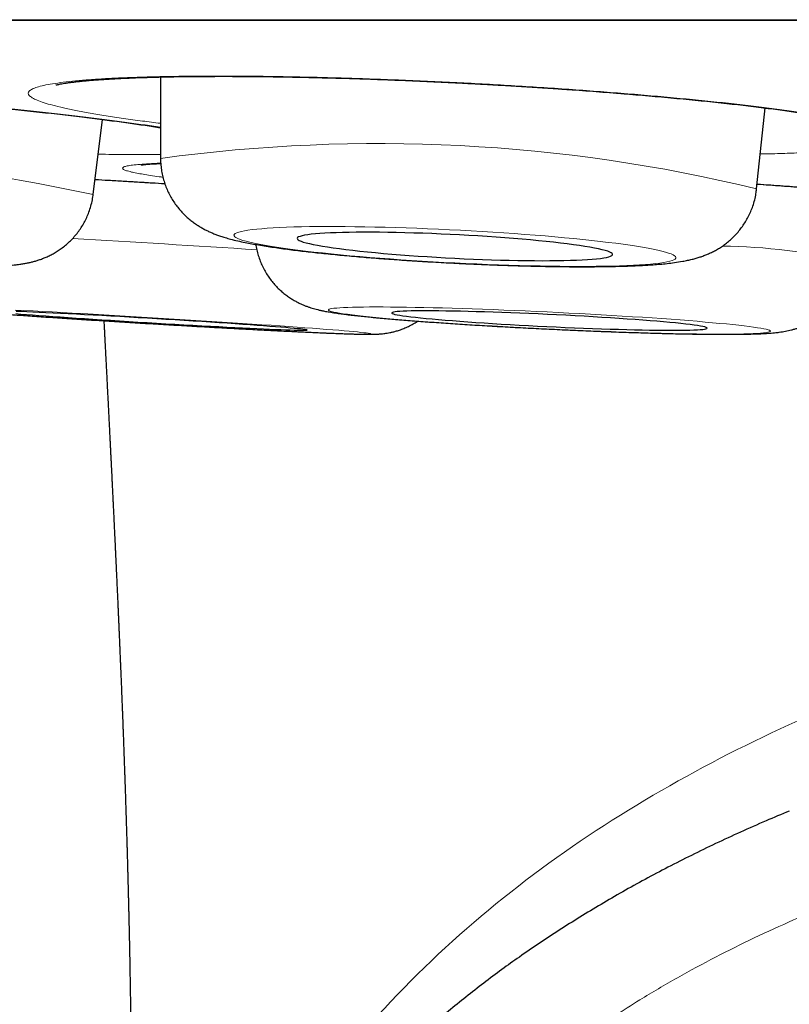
# Model space of a CAD drawing. Header units: millimetres. Extents: x 8 to 315, y 12 to 486.
# Tile 11 of 256: x 162.62 to 165.6, y 182.62 to 186.44. Entities that reach past the tile are written whole.
import ezdxf

# ---------------------------------------------------------------- set-up
doc = ezdxf.new("R2010")
doc.units = ezdxf.units.MM

msp = doc.modelspace()

# ---------------------------------------------------------------- linework, layer by layer
at = {"color": 252, "linetype": 'Continuous', "lineweight": 0}
msp.add_line((154.2591, 186.4406), (187.6547, 186.4406), dxfattribs=at)
at = {"color": 7, "linetype": 'Continuous', "lineweight": 30}
for p, q in [((154.2894, 186.4383), (187.6243, 186.4383)), ((163.1624, 186.2182), (163.1629, 185.9021)), ((165.4771, 185.7842), (165.5096, 186.0981)), ((162.9013, 185.7615), (162.9374, 186.0534)), ((162.9013, 185.7617), (162.9013, 185.7615))]:
    msp.add_line(p, q, dxfattribs=at)
at = {"color": 252, "linetype": 'Continuous', "lineweight": 0, "flags": 128}
for points in [[(164.3056, 185.4963), (164.348, 185.4942), (164.3903, 185.4923), (164.4324, 185.4906), (164.4743, 185.489), (164.5156, 185.4876), (164.5565, 185.4864), (164.5968, 185.4853), (164.6363, 185.4845), (164.6751, 185.4838), (164.7129, 185.4833), (164.7497, 185.483), (164.7855, 185.4829), (164.8201, 185.483), (164.8534, 185.4833), (164.8854, 185.4837), (164.9159, 185.4844), (164.945, 185.4852), (164.9725, 185.4862), (164.9984, 185.4874), (165.0225, 185.4888), (165.045, 185.4904), (165.0656, 185.4921), (165.0843, 185.494), (165.1012, 185.496), (165.1161, 185.4983), (165.129, 185.5006), (165.1399, 185.5031), (165.1487, 185.5058), (165.1555, 185.5086), (165.1602, 185.5115), (165.1629, 185.5145), (165.1634, 185.5176), (165.1618, 185.5209), (165.1582, 185.5242), (165.1524, 185.5277), (165.1446, 185.5312), (165.1347, 185.5348), (165.1228, 185.5384), (165.1089, 185.5421), (165.093, 185.5458), (165.0752, 185.5496), (165.0555, 185.5534), (165.034, 185.5572), (165.0107, 185.5611), (164.9856, 185.5649), (164.959, 185.5687), (164.9307, 185.5725), (164.9008, 185.5763), (164.8696, 185.58), (164.8369, 185.5837), (164.8029, 185.5873), (164.7678, 185.5909), (164.7315, 185.5943), (164.6941, 185.5977), (164.6558, 185.601), (164.6167, 185.6042), (164.5767, 185.6073), (164.5362, 185.6103), (164.495, 185.6132), (164.4534, 185.6159), (164.4114, 185.6185), (164.3692, 185.621), (164.3268, 185.6233), (164.2844, 185.6254), (164.242, 185.6274), (164.1998, 185.6292), (164.1578, 185.6309), (164.1162, 185.6324), (164.075, 185.6337), (164.0344, 185.6348), (163.9945, 185.6358), (163.9554, 185.6365), (163.9171, 185.6371), (163.8797, 185.6375), (163.8434, 185.6377), (163.8082, 185.6377), (163.7743, 185.6375), (163.7416, 185.6372), (163.7103, 185.6366), (163.6805, 185.6359), (163.6522, 185.6349), (163.6255, 185.6338), (163.6005, 185.6325), (163.5772, 185.6311), (163.5557, 185.6294), (163.536, 185.6276), (163.5182, 185.6257), (163.5023, 185.6235), (163.4884, 185.6212), (163.4765, 185.6188), (163.4666, 185.6162), (163.4588, 185.6135), (163.453, 185.6107), (163.4494, 185.6077), (163.4478, 185.6046), (163.4483, 185.6014), (163.4509, 185.5981), (163.4556, 185.5947), (163.4624, 185.5913), (163.4713, 185.5877), (163.4822, 185.5841), (163.4951, 185.5804), (163.51, 185.5767), (163.5269, 185.5729), (163.5456, 185.5691), (163.5662, 185.5653), (163.5886, 185.5615), (163.6128, 185.5577), (163.6387, 185.5539), (163.6662, 185.55), (163.6952, 185.5463), (163.7258, 185.5425), (163.7578, 185.5388), (163.7911, 185.5352), (163.8257, 185.5316), (163.8614, 185.5281), (163.8983, 185.5246), (163.9361, 185.5213), (163.9748, 185.518), (164.0144, 185.5149), (164.0547, 185.5118), (164.0955, 185.5089), (164.1369, 185.5061), (164.1787, 185.5034), (164.2208, 185.5009), (164.2632, 185.4985), (164.3056, 185.4963)], [(163.9779, 185.2212), (163.9769, 185.2219), (163.9738, 185.2227), (163.9686, 185.2235), (163.9613, 185.2246), (163.952, 185.2257), (163.9406, 185.2269), (163.9272, 185.2283), (163.9119, 185.2297), (163.8946, 185.2313), (163.8754, 185.233), (163.8544, 185.2348), (163.8316, 185.2366), (163.807, 185.2386), (163.7808, 185.2406), (163.7529, 185.2427), (163.7235, 185.2449), (163.6926, 185.2472), (163.6603, 185.2495), (163.6267, 185.2518), (163.5919, 185.2543), (163.5559, 185.2567), (163.5188, 185.2592), (163.4808, 185.2618), (163.4419, 185.2644), (163.4022, 185.2669), (163.3618, 185.2695), (163.3208, 185.2722), (163.2793, 185.2748), (163.2375, 185.2774), (163.1953, 185.28), (163.153, 185.2825), (163.1106, 185.2851), (163.0682, 185.2876), (163.0259, 185.2901), (162.9839, 185.2926), (162.9422, 185.295), (162.9009, 185.2973), (162.8602, 185.2996), (162.8201, 185.3018), (162.7808, 185.3039), (162.7423, 185.306), (162.7047, 185.308), (162.6681, 185.3099), (162.6326, 185.3117), (162.5984, 185.3134)], [(165.5305, 185.2314), (165.5296, 185.2331), (165.5265, 185.2349), (165.5213, 185.2367), (165.5141, 185.2387), (165.5048, 185.2407), (165.4935, 185.2428), (165.4801, 185.245), (165.4648, 185.2473), (165.4476, 185.2496), (165.4284, 185.252), (165.4074, 185.2544), (165.3846, 185.2569), (165.3601, 185.2594), (165.3338, 185.2619), (165.306, 185.2645), (165.2766, 185.2671), (165.2457, 185.2697), (165.2135, 185.2723), (165.1799, 185.2749), (165.145, 185.2775), (165.109, 185.2801), (165.072, 185.2827), (165.0339, 185.2853), (164.995, 185.2878), (164.9553, 185.2903), (164.9149, 185.2927), (164.8739, 185.2951), (164.8324, 185.2974), (164.7905, 185.2997), (164.7483, 185.3019), (164.706, 185.3041), (164.6635, 185.3061), (164.6211, 185.3081), (164.5788, 185.31), (164.5368, 185.3118), (164.495, 185.3135), (164.4537, 185.3151), (164.413, 185.3166), (164.3729, 185.318), (164.3335, 185.3193), (164.2949, 185.3205), (164.2573, 185.3216), (164.2206, 185.3225), (164.1851, 185.3233), (164.1508, 185.324), (164.1178, 185.3246), (164.0861, 185.325), (164.0558, 185.3253), (164.0271, 185.3255), (163.9999, 185.3256), (163.9744, 185.3255), (163.9506, 185.3253), (163.9285, 185.3249), (163.9083, 185.3245), (163.89, 185.3239), (163.8735, 185.3232), (163.8591, 185.3223), (163.8466, 185.3214), (163.8361, 185.3203), (163.8277, 185.3191), (163.8213, 185.3178), (163.8171, 185.3164), (163.8149, 185.3149), (163.8148, 185.3132), (163.8168, 185.3115), (163.8209, 185.3097), (163.8271, 185.3078), (163.8354, 185.3058), (163.8457, 185.3037), (163.8581, 185.3015), (163.8724, 185.2993), (163.8887, 185.297), (163.9069, 185.2947), (163.927, 185.2923), (163.9489, 185.2898), (163.9726, 185.2873), (163.998, 185.2848), (164.025, 185.2823), (164.0536, 185.2797), (164.0838, 185.2771), (164.1153, 185.2745), (164.1483, 185.2719), (164.1825, 185.2692), (164.218, 185.2666), (164.2545, 185.2641), (164.2921, 185.2615), (164.3306, 185.2589), (164.3699, 185.2564), (164.41, 185.254), (164.4507, 185.2516), (164.4919, 185.2492), (164.5336, 185.2469), (164.5757, 185.2446), (164.618, 185.2425), (164.6604, 185.2404), (164.7028, 185.2383), (164.7452, 185.2364), (164.7874, 185.2345), (164.8293, 185.2328), (164.8708, 185.2311), (164.9118, 185.2296), (164.9523, 185.2281), (164.9921, 185.2268), (165.031, 185.2255), (165.0692, 185.2244), (165.1063, 185.2234), (165.1424, 185.2226), (165.1773, 185.2218), (165.211, 185.2212), (165.2434, 185.2207), (165.2744, 185.2203), (165.3039, 185.2201), (165.3318, 185.2199), (165.3582, 185.2199), (165.3828, 185.2201), (165.4058, 185.2204), (165.4269, 185.2208), (165.4462, 185.2213), (165.4636, 185.2219), (165.4791, 185.2227), (165.4926, 185.2236), (165.504, 185.2246), (165.5135, 185.2258), (165.5209, 185.227), (165.5262, 185.2284), (165.5294, 185.2298), (165.5305, 185.2314)], [(162.5972, 185.2948), (162.6315, 185.2924), (162.6669, 185.29), (162.7034, 185.2875), (162.741, 185.285), (162.7795, 185.2824), (162.8188, 185.2798), (162.8589, 185.2772), (162.8996, 185.2746), (162.9408, 185.272), (162.9825, 185.2694), (163.0245, 185.2668), (163.0668, 185.2642), (163.1092, 185.2616), (163.1516, 185.2591), (163.1939, 185.2566), (163.2361, 185.2541), (163.2779, 185.2517), (163.3194, 185.2493), (163.3604, 185.247), (163.4008, 185.2448), (163.4406, 185.2426), (163.4795, 185.2405), (163.5176, 185.2385), (163.5547, 185.2365), (163.5907, 185.2347), (163.6256, 185.2329), (163.6592, 185.2312), (163.6916, 185.2297), (163.7225, 185.2282), (163.752, 185.2269), (163.7799, 185.2256), (163.8062, 185.2245), (163.8308, 185.2235), (163.8537, 185.2226), (163.8748, 185.2218), (163.894, 185.2212), (163.9113, 185.2207), (163.9268, 185.2203), (163.9402, 185.2201), (163.9516, 185.2199), (163.961, 185.2199), (163.9684, 185.2201), (163.9736, 185.2203), (163.9768, 185.2207), (163.9779, 185.2212)]]:
    msp.add_lwpolyline(points, dxfattribs=at)
at = {"color": 7, "linetype": 'Continuous', "lineweight": 30, "flags": 128}
for points in [[(164.3056, 185.5146), (164.3415, 185.5129), (164.3773, 185.5113), (164.4129, 185.5099), (164.4481, 185.5087), (164.4827, 185.5076), (164.5168, 185.5067), (164.5502, 185.506), (164.5827, 185.5055), (164.6143, 185.5052), (164.6447, 185.5051), (164.6741, 185.5052), (164.7021, 185.5054), (164.7288, 185.5059), (164.754, 185.5065), (164.7777, 185.5073), (164.7998, 185.5083), (164.8201, 185.5095), (164.8387, 185.5108), (164.8554, 185.5124), (164.8703, 185.5141), (164.8832, 185.5159), (164.8941, 185.5179), (164.903, 185.5201), (164.9098, 185.5224), (164.9145, 185.5248), (164.9171, 185.5273), (164.9177, 185.53), (164.9161, 185.5327), (164.9124, 185.5356), (164.9066, 185.5385), (164.8988, 185.5415), (164.8889, 185.5446), (164.877, 185.5478), (164.8631, 185.5509), (164.8473, 185.5542), (164.8296, 185.5574), (164.8102, 185.5606), (164.789, 185.5639), (164.7661, 185.5671), (164.7416, 185.5703), (164.7156, 185.5735), (164.6883, 185.5766), (164.6596, 185.5797), (164.6296, 185.5827), (164.5986, 185.5856), (164.5666, 185.5884), (164.5336, 185.5912), (164.4999, 185.5938), (164.4655, 185.5963), (164.4305, 185.5987), (164.3951, 185.601), (164.3594, 185.6031), (164.3236, 185.6051), (164.2876, 185.6069), (164.2517, 185.6086), (164.216, 185.6101), (164.1807, 185.6114), (164.1457, 185.6125), (164.1113, 185.6135), (164.0776, 185.6143), (164.0446, 185.6149), (164.0126, 185.6153), (163.9815, 185.6155), (163.9516, 185.6156), (163.9229, 185.6154), (163.8955, 185.615), (163.8696, 185.6145), (163.8451, 185.6138), (163.8222, 185.6129), (163.801, 185.6118), (163.7815, 185.6105), (163.7639, 185.6091), (163.7481, 185.6075), (163.7342, 185.6057), (163.7223, 185.6038), (163.7124, 185.6017), (163.7046, 185.5995), (163.6988, 185.5971), (163.6951, 185.5946), (163.6935, 185.592), (163.694, 185.5893), (163.6967, 185.5865), (163.7014, 185.5836), (163.7082, 185.5806), (163.7171, 185.5776), (163.728, 185.5745), (163.7409, 185.5713), (163.7557, 185.5681), (163.7725, 185.5649), (163.7911, 185.5617), (163.8114, 185.5584), (163.8335, 185.5552), (163.8571, 185.552), (163.8824, 185.5488), (163.9091, 185.5456), (163.9371, 185.5425), (163.9664, 185.5395), (163.9969, 185.5365), (164.0285, 185.5336), (164.061, 185.5308), (164.0943, 185.5281), (164.1284, 185.5256), (164.1631, 185.5231), (164.1983, 185.5208), (164.2339, 185.5186), (164.2697, 185.5165), (164.3056, 185.5146)], [(162.6011, 185.2995), (162.621, 185.2979), (162.6426, 185.2962), (162.6658, 185.2944), (162.6907, 185.2926), (162.717, 185.2907), (162.7446, 185.2887), (162.7736, 185.2866), (162.8038, 185.2846), (162.8351, 185.2824), (162.8673, 185.2803), (162.9005, 185.2781), (162.9343, 185.2759), (162.9689, 185.2737), (163.0039, 185.2715), (163.0394, 185.2693), (163.0751, 185.2671), (163.111, 185.2649), (163.1469, 185.2628), (163.1827, 185.2606), (163.2183, 185.2586), (163.2536, 185.2565), (163.2884, 185.2546), (163.3227, 185.2527), (163.3562, 185.2508), (163.3889, 185.2491), (163.4207, 185.2474), (163.4515, 185.2458), (163.4811, 185.2443), (163.5095, 185.2429), (163.5366, 185.2416), (163.5622, 185.2404), (163.5863, 185.2393), (163.6087, 185.2384), (163.6295, 185.2375), (163.6486, 185.2368), (163.6658, 185.2362), (163.6811, 185.2357), (163.6945, 185.2354), (163.706, 185.2351), (163.7154, 185.2351), (163.7227, 185.2351), (163.728, 185.2353), (163.7312, 185.2356), (163.7323, 185.236)], [(163.7323, 185.236), (163.7313, 185.2365), (163.7281, 185.2372), (163.7229, 185.238), (163.7156, 185.2389), (163.7063, 185.24), (163.6949, 185.2411), (163.6815, 185.2424), (163.6663, 185.2438), (163.6491, 185.2452), (163.6301, 185.2468), (163.6093, 185.2484), (163.5869, 185.2502), (163.5629, 185.252), (163.5373, 185.2539), (163.5103, 185.2558), (163.482, 185.2578), (163.4524, 185.2599), (163.4216, 185.262), (163.3898, 185.2641), (163.3571, 185.2663), (163.3236, 185.2685), (163.2894, 185.2707), (163.2546, 185.2729), (163.2193, 185.2751), (163.1837, 185.2773), (163.1479, 185.2795), (163.112, 185.2816), (163.0761, 185.2838), (163.0404, 185.2859), (163.0049, 185.2879), (162.9698, 185.2899), (162.9353, 185.2919), (162.9014, 185.2937), (162.8682, 185.2955), (162.836, 185.2973), (162.8047, 185.2989), (162.7745, 185.3004), (162.7454, 185.3019), (162.7177, 185.3032), (162.6914, 185.3045), (162.6665, 185.3056), (162.6432, 185.3066), (162.6216, 185.3076), (162.6017, 185.3083)], [(165.2848, 185.2433), (165.2838, 185.2447), (165.2807, 185.2462), (165.2755, 185.2478), (165.2682, 185.2495), (165.2589, 185.2513), (165.2476, 185.2532), (165.2342, 185.2551), (165.219, 185.2571), (165.2018, 185.2591), (165.1829, 185.2612), (165.1621, 185.2633), (165.1397, 185.2655), (165.1157, 185.2677), (165.0901, 185.2699), (165.0631, 185.2721), (165.0348, 185.2743), (165.0052, 185.2765), (164.9745, 185.2787), (164.9427, 185.2809), (164.91, 185.283), (164.8764, 185.2851), (164.8422, 185.2872), (164.8074, 185.2892), (164.7721, 185.2912), (164.7365, 185.2931), (164.7006, 185.2949), (164.6647, 185.2966), (164.6288, 185.2983), (164.593, 185.2999), (164.5575, 185.3014), (164.5224, 185.3028), (164.4879, 185.304), (164.4539, 185.3052), (164.4207, 185.3063), (164.3884, 185.3072), (164.3571, 185.3081), (164.3268, 185.3088), (164.2978, 185.3094), (164.27, 185.3098), (164.2436, 185.3102), (164.2187, 185.3104), (164.1954, 185.3104), (164.1737, 185.3104), (164.1537, 185.3102), (164.1356, 185.3099), (164.1192, 185.3094), (164.1048, 185.3088), (164.0923, 185.3081), (164.0819, 185.3073), (164.0734, 185.3064), (164.0671, 185.3053), (164.0628, 185.3042), (164.0606, 185.3029), (164.0606, 185.3015), (164.0626, 185.3), (164.0667, 185.2985), (164.073, 185.2968), (164.0813, 185.2951), (164.0916, 185.2932), (164.104, 185.2914), (164.1183, 185.2894), (164.1345, 185.2874), (164.1525, 185.2853), (164.1724, 185.2832), (164.194, 185.2811), (164.2172, 185.2789), (164.242, 185.2767), (164.2683, 185.2745), (164.296, 185.2723), (164.325, 185.2701), (164.3552, 185.2679), (164.3864, 185.2657), (164.4187, 185.2635), (164.4518, 185.2614), (164.4857, 185.2593), (164.5203, 185.2573), (164.5553, 185.2553), (164.5908, 185.2534), (164.6265, 185.2515), (164.6624, 185.2497), (164.6984, 185.248), (164.7342, 185.2464), (164.7699, 185.2448), (164.8052, 185.2434), (164.84, 185.2421), (164.8743, 185.2408), (164.9079, 185.2397), (164.9406, 185.2387), (164.9725, 185.2378), (165.0033, 185.237), (165.033, 185.2364), (165.0614, 185.2359), (165.0885, 185.2355), (165.1141, 185.2352), (165.1382, 185.2351), (165.1608, 185.2351), (165.1816, 185.2352), (165.2007, 185.2354), (165.218, 185.2358), (165.2333, 185.2363), (165.2468, 185.237), (165.2583, 185.2377), (165.2677, 185.2386), (165.2751, 185.2396), (165.2804, 185.2407), (165.2837, 185.2419), (165.2848, 185.2433)]]:
    msp.add_lwpolyline(points, dxfattribs=at)
at = {"color": 252, "linetype": 'Continuous', "lineweight": 0}
for centre, radius, start, end in [((164.0086, 179.7334), 6.2264, 76.35858, 97.80588), ((161.1724, 177.7238), 8.2217, 77.86146, 94.06295), ((158.2216, 103.7143), 82.0056, 86.283776, 86.785139), ((165.3234, 183.3106), 2.2509, 76.6423, 89.4867)]:
    msp.add_arc(centre, radius, start, end, dxfattribs=at)
at = {"color": 7, "linetype": 'Continuous', "lineweight": 30}
for points, knots in [([(160.1722, 186.2081), (160.1722, 186.2081), (160.1722, 186.2081), (160.1742, 186.2085), (160.1779, 186.2092), (160.1835, 186.21), (160.1912, 186.211), (160.201, 186.2121), (160.213, 186.2133), (160.2272, 186.2144), (160.2434, 186.2155), (160.2616, 186.2166), (160.2819, 186.2175), (160.3042, 186.2184), (160.3286, 186.2192), (160.3548, 186.2198), (160.383, 186.2203), (160.413, 186.2206), (160.4446, 186.2208), (160.4778, 186.2208), (160.5126, 186.2207), (160.5487, 186.2204), (160.5861, 186.2199), (160.6249, 186.2193), (160.6651, 186.2185), (160.7068, 186.2176), (160.7499, 186.2165), (160.7943, 186.2152), (160.8399, 186.2137), (160.8866, 186.2121), (160.9344, 186.2104), (160.983, 186.2085), (161.0323, 186.2064), (161.0823, 186.2042), (161.133, 186.2018), (161.1845, 186.1993), (161.2369, 186.1966), (161.2901, 186.1938), (161.3438, 186.1908), (161.3978, 186.1878), (161.452, 186.1846), (161.5066, 186.1812), (161.5616, 186.1778), (161.6169, 186.1742), (161.6724, 186.1705), (161.7281, 186.1666), (161.7838, 186.1627), (161.8395, 186.1587), (161.8951, 186.1545), (161.9506, 186.1503), (162.0058, 186.146), (162.0605, 186.1416), (162.1149, 186.1371), (162.169, 186.1326), (162.2227, 186.1279), (162.2759, 186.1233), (162.3264, 186.1187), (162.3683, 186.1148), (162.4096, 186.111), (162.4524, 186.1069), (162.5023, 186.102), (162.5514, 186.0971), (162.5995, 186.0921), (162.6468, 186.0872), (162.693, 186.0822), (162.7383, 186.0772), (162.7825, 186.0722), (162.8255, 186.0672), (162.8672, 186.0622), (162.9075, 186.0572), (162.9463, 186.0523), (162.9837, 186.0474), (163.0196, 186.0426), (163.0541, 186.0378), (163.087, 186.0331), (163.1184, 186.0284), (163.1437, 186.0245), (163.1579, 186.0222), (163.1628, 186.0214)], [0, 0, 0, 0, 0.005059, 0.013338, 0.022133, 0.0317, 0.041987, 0.052925, 0.064415, 0.076346, 0.088622, 0.101071, 0.113724, 0.126666, 0.139842, 0.153204, 0.16671, 0.180323, 0.194009, 0.207738, 0.221482, 0.23521, 0.248905, 0.262577, 0.276307, 0.290133, 0.304036, 0.317998, 0.332, 0.346022, 0.360046, 0.374048, 0.388012, 0.401921, 0.415781, 0.429661, 0.443643, 0.457692, 0.471749, 0.485738, 0.499617, 0.513546, 0.527531, 0.541509, 0.5555, 0.569522, 0.583588, 0.597557, 0.611563, 0.625604, 0.639629, 0.653587, 0.667469, 0.681497, 0.695496, 0.70949, 0.7235, 0.735874, 0.743266, 0.757235, 0.771154, 0.785055, 0.798962, 0.812891, 0.826873, 0.840795, 0.854753, 0.868737, 0.882693, 0.896568, 0.910318, 0.924152, 0.937922, 0.951658, 0.965377, 0.979099, 0.992839, 1, 1, 1, 1]), ([(162.7564, 186.1869), (162.7564, 186.1869), (162.7562, 186.1868), (162.7572, 186.1871), (162.7597, 186.1878), (162.7642, 186.1889), (162.7706, 186.1903), (162.779, 186.1919), (162.7896, 186.1937), (162.8023, 186.1957), (162.8171, 186.1977), (162.834, 186.1997), (162.8529, 186.2018), (162.8738, 186.2038), (162.8969, 186.2058), (162.9219, 186.2077), (162.9489, 186.2095), (162.9778, 186.2112), (163.0084, 186.2128), (163.0407, 186.2143), (163.0746, 186.2157), (163.11, 186.2169), (163.1468, 186.2179), (163.1848, 186.2188), (163.2243, 186.2195), (163.2651, 186.2201), (163.3075, 186.2205), (163.3512, 186.2207), (163.3962, 186.2208), (163.4424, 186.2208), (163.4897, 186.2205), (163.5379, 186.2201), (163.5869, 186.2195), (163.6367, 186.2188), (163.687, 186.2179), (163.7381, 186.2168), (163.79, 186.2156), (163.8428, 186.2142), (163.8963, 186.2126), (163.9502, 186.2109), (164.0044, 186.209), (164.0588, 186.207), (164.1136, 186.2048), (164.1688, 186.2025), (164.2241, 186.2), (164.2797, 186.1974), (164.3354, 186.1946), (164.391, 186.1917), (164.4465, 186.1887), (164.502, 186.1855), (164.5573, 186.1822), (164.6122, 186.1788), (164.6666, 186.1752), (164.7207, 186.1716), (164.7744, 186.1678), (164.8277, 186.1639), (164.8804, 186.1599), (164.9231, 186.1566), (164.9574, 186.1538), (164.9913, 186.151), (165.0338, 186.1474), (165.0834, 186.1431), (165.1321, 186.1387), (165.1798, 186.1342), (165.2267, 186.1297), (165.2726, 186.1251), (165.3174, 186.1204), (165.3611, 186.1157), (165.4036, 186.1109), (165.4448, 186.1061), (165.4845, 186.1013), (165.5227, 186.0965), (165.5595, 186.0917), (165.5948, 186.0869), (165.6285, 186.0821), (165.6606, 186.0773), (165.6913, 186.0725), (165.7201, 186.0678), (165.7471, 186.0632), (165.7723, 186.0587), (165.7957, 186.0542), (165.8171, 186.0499), (165.8362, 186.0458), (165.8531, 186.0419), (165.8678, 186.0383), (165.8805, 186.035), (165.891, 186.032), (165.8989, 186.0295), (165.9046, 186.0276), (165.9081, 186.0263), (165.9099, 186.0255), (165.9099, 186.0255), (165.9099, 186.0255)], [0, 0, 0, 0, 0.000256, 0.007502, 0.014804, 0.022741, 0.031272, 0.040363, 0.049955, 0.059972, 0.070328, 0.080944, 0.091624, 0.102602, 0.113825, 0.125249, 0.136834, 0.148546, 0.160351, 0.17222, 0.184126, 0.196045, 0.207948, 0.219836, 0.231708, 0.243671, 0.255716, 0.267827, 0.279986, 0.292176, 0.304381, 0.316581, 0.328759, 0.340899, 0.352987, 0.365052, 0.377169, 0.389376, 0.401622, 0.413849, 0.425998, 0.438089, 0.450287, 0.462467, 0.474648, 0.486847, 0.499081, 0.511287, 0.523457, 0.535678, 0.547912, 0.560109, 0.572237, 0.584374, 0.596579, 0.608767, 0.62096, 0.633173, 0.638776, 0.645216, 0.657376, 0.669492, 0.681592, 0.693695, 0.705816, 0.717982, 0.730088, 0.742229, 0.754388, 0.766513, 0.77856, 0.790491, 0.802502, 0.814437, 0.826335, 0.838209, 0.850076, 0.861947, 0.873563, 0.885272, 0.896879, 0.908307, 0.919477, 0.930315, 0.940993, 0.951528, 0.961769, 0.971637, 0.980057, 0.987981, 0.995385, 1, 1, 1, 1]), ([(160.5899, 185.925), (160.5899, 185.9247), (160.5895, 185.9165), (160.5903, 185.9005), (160.5925, 185.8773), (160.5966, 185.8546), (160.6023, 185.8325), (160.6096, 185.8112), (160.6183, 185.7907), (160.6283, 185.7713), (160.6395, 185.7529), (160.6516, 185.7357), (160.6646, 185.7198), (160.6782, 185.7052), (160.6921, 185.692), (160.7062, 185.6802), (160.7201, 185.6698), (160.7337, 185.6607), (160.7469, 185.6528), (160.7597, 185.6459), (160.7721, 185.6399), (160.7844, 185.6345), (160.7966, 185.6296), (160.8092, 185.625), (160.8226, 185.6206), (160.8377, 185.6161), (160.8564, 185.6111), (160.8786, 185.6059), (160.9032, 185.6008), (160.9279, 185.5961), (160.9531, 185.5916), (160.9794, 185.5874), (161.0071, 185.5831), (161.0354, 185.579), (161.0646, 185.575), (161.0948, 185.571), (161.1259, 185.5671), (161.158, 185.5632), (161.1912, 185.5594), (161.2252, 185.5556), (161.2602, 185.5518), (161.2961, 185.5481), (161.3327, 185.5444), (161.3701, 185.5408), (161.4082, 185.5372), (161.4469, 185.5337), (161.4861, 185.5302), (161.5258, 185.5268), (161.5659, 185.5235), (161.6063, 185.5203), (161.6469, 185.5172), (161.6877, 185.5142), (161.7285, 185.5112), (161.7694, 185.5084), (161.8101, 185.5057), (161.8507, 185.5031), (161.8911, 185.5007), (161.9311, 185.4983), (161.9707, 185.4962), (162.0098, 185.4941), (162.0483, 185.4922), (162.0862, 185.4904), (162.1235, 185.4888), (162.1599, 185.4873), (162.1956, 185.486), (162.2303, 185.4849), (162.2641, 185.4839), (162.2969, 185.4831), (162.3287, 185.4825), (162.3594, 185.482), (162.389, 185.4818), (162.4176, 185.4817), (162.4451, 185.4818), (162.4717, 185.4821), (162.4974, 185.4827), (162.5225, 185.4835), (162.5476, 185.4847), (162.574, 185.4865), (162.598, 185.4887), (162.619, 185.4915), (162.635, 185.4941), (162.6492, 185.4968), (162.6629, 185.5), (162.6764, 185.5036), (162.69, 185.5078), (162.7041, 185.5128), (162.7186, 185.5188), (162.7338, 185.5258), (162.7494, 185.5342), (162.7655, 185.544), (162.7817, 185.5553), (162.7977, 185.5682), (162.8133, 185.5826), (162.8282, 185.5983), (162.8421, 185.6153), (162.8548, 185.6334), (162.8663, 185.6526), (162.8764, 185.6726), (162.8853, 185.6941), (162.8926, 185.717), (162.8983, 185.7405), (162.9004, 185.7562), (162.9015, 185.7638)], [0, 0, 0, 0, 0.000281, 0.007467, 0.01457, 0.021593, 0.028539, 0.035408, 0.0422, 0.048913, 0.055541, 0.062077, 0.068508, 0.074815, 0.08098, 0.086985, 0.092826, 0.098523, 0.104132, 0.109738, 0.115431, 0.121336, 0.127624, 0.134511, 0.142302, 0.15147, 0.162894, 0.178653, 0.194783, 0.209325, 0.222953, 0.23734, 0.251091, 0.264445, 0.277537, 0.290445, 0.303219, 0.315892, 0.328486, 0.341019, 0.353503, 0.365946, 0.378358, 0.390742, 0.403105, 0.41545, 0.427781, 0.440099, 0.452408, 0.464709, 0.477006, 0.489298, 0.501588, 0.513878, 0.526168, 0.538461, 0.550757, 0.563058, 0.575367, 0.587685, 0.600015, 0.612358, 0.624719, 0.637101, 0.649507, 0.661944, 0.674418, 0.686936, 0.699511, 0.712155, 0.724887, 0.737733, 0.750729, 0.763929, 0.777418, 0.791335, 0.805938, 0.821775, 0.840358, 0.85208, 0.861006, 0.868763, 0.875658, 0.881987, 0.887978, 0.893809, 0.899614, 0.90547, 0.911465, 0.917643, 0.924005, 0.930525, 0.937163, 0.943882, 0.950654, 0.957461, 0.964288, 0.971129, 0.977979, 0.985546, 0.99303, 1, 1, 1, 1]), ([(163.0861, 185.8765), (163.086, 185.8765), (163.0858, 185.8764), (163.0871, 185.8767), (163.09, 185.8771), (163.0948, 185.8777), (163.1017, 185.8784), (163.1106, 185.8792), (163.1217, 185.8801), (163.135, 185.881), (163.149, 185.8818), (163.1593, 185.8822), (163.1638, 185.8824)], [0, 0, 0, 0, 0.023475, 0.10681, 0.198457, 0.298373, 0.406146, 0.521049, 0.642165, 0.768514, 0.899166, 1, 1, 1, 1]), ([(163.163, 185.9021), (163.163, 185.9012), (163.1627, 185.8925), (163.1639, 185.8759), (163.1667, 185.8527), (163.1714, 185.83), (163.1777, 185.808), (163.1855, 185.7868), (163.1947, 185.7665), (163.2051, 185.7473), (163.2166, 185.7292), (163.2291, 185.7123), (163.2424, 185.6967), (163.2561, 185.6824), (163.2701, 185.6695), (163.2843, 185.658), (163.2984, 185.6478), (163.3123, 185.6387), (163.326, 185.6306), (163.3396, 185.6235), (163.3531, 185.617), (163.3669, 185.611), (163.3813, 185.6054), (163.3969, 185.6), (163.4147, 185.5944), (163.4368, 185.5882), (163.4622, 185.582), (163.4897, 185.5761), (163.5166, 185.5709), (163.5439, 185.5661), (163.5723, 185.5615), (163.602, 185.557), (163.6322, 185.5527), (163.6632, 185.5486), (163.695, 185.5446), (163.7278, 185.5408), (163.7614, 185.537), (163.796, 185.5334), (163.8314, 185.5298), (163.8676, 185.5263), (163.9046, 185.523), (163.9424, 185.5197), (163.9808, 185.5165), (164.0197, 185.5135), (164.0593, 185.5105), (164.0992, 185.5077), (164.1396, 185.505), (164.1803, 185.5025), (164.2212, 185.5), (164.2615, 185.4978), (164.2897, 185.4963), (164.3042, 185.4955), (164.3056, 185.4955)], [0, 0, 0, 0, 0.001572, 0.01619, 0.030646, 0.04495, 0.059106, 0.073117, 0.086985, 0.100704, 0.114266, 0.127657, 0.140857, 0.153846, 0.166612, 0.179167, 0.191564, 0.203908, 0.216346, 0.229051, 0.242292, 0.256412, 0.27187, 0.289316, 0.309785, 0.335188, 0.369638, 0.402027, 0.431409, 0.459062, 0.488223, 0.516158, 0.543295, 0.56989, 0.596099, 0.622021, 0.647722, 0.673253, 0.698646, 0.723931, 0.749126, 0.774249, 0.799312, 0.824326, 0.8493, 0.874242, 0.899157, 0.924052, 0.948933, 0.973802, 0.997355, 1, 1, 1, 1]), ([(162.9086, 185.8205), (162.9262, 185.8195), (162.9624, 185.8174), (163.0176, 185.8142), (163.0738, 185.8108), (163.1277, 185.8076), (163.1629, 185.8055), (163.1793, 185.8045)], [0, 0, 0, 0, 0.196639, 0.404075, 0.611525, 0.818681, 1, 1, 1, 1]), ([(165.479, 185.8025), (165.4947, 185.8014), (165.5268, 185.7992), (165.5741, 185.7958), (165.6211, 185.7924), (165.6671, 185.789), (165.7117, 185.7856), (165.755, 185.7822), (165.797, 185.7788), (165.8378, 185.7754), (165.8774, 185.772), (165.9156, 185.7686), (165.9525, 185.7653), (165.9879, 185.762), (166.0217, 185.7587), (166.054, 185.7555), (166.0847, 185.7523), (166.1137, 185.7491), (166.1408, 185.7461), (166.1661, 185.7431), (166.1897, 185.7402), (166.2114, 185.7374), (166.2311, 185.7346), (166.2488, 185.7321), (166.2627, 185.7299), (166.2731, 185.7282), (166.2823, 185.7266), (166.2914, 185.725), (166.2993, 185.7234), (166.3048, 185.7222), (166.3082, 185.7214), (166.3098, 185.7209), (166.3097, 185.721), (166.3096, 185.721)], [0, 0, 0, 0, 0.035092, 0.071327, 0.107736, 0.144166, 0.18042, 0.216359, 0.252252, 0.28835, 0.324378, 0.360392, 0.396443, 0.432564, 0.468339, 0.504179, 0.540032, 0.575728, 0.611125, 0.6461, 0.681227, 0.716012, 0.750438, 0.784476, 0.818066, 0.839687, 0.858703, 0.889964, 0.920041, 0.94533, 0.968808, 0.990356, 1, 1, 1, 1]), ([(164.3056, 185.4955), (164.3128, 185.4951), (164.3338, 185.494), (164.3684, 185.4924), (164.4094, 185.4906), (164.4502, 185.489), (164.4907, 185.4875), (164.5308, 185.4862), (164.5706, 185.485), (164.6098, 185.4841), (164.6484, 185.4832), (164.6864, 185.4826), (164.7237, 185.4821), (164.7603, 185.4818), (164.796, 185.4817), (164.8308, 185.4817), (164.8647, 185.482), (164.8977, 185.4824), (164.9296, 185.483), (164.9606, 185.4838), (164.9906, 185.4849), (165.0197, 185.4861), (165.048, 185.4876), (165.0755, 185.4894), (165.1027, 185.4916), (165.1302, 185.4942), (165.1593, 185.4977), (165.1855, 185.5018), (165.2083, 185.5062), (165.2257, 185.5102), (165.2417, 185.5145), (165.2569, 185.5192), (165.2718, 185.5244), (165.2866, 185.5304), (165.3016, 185.5372), (165.3168, 185.5451), (165.3323, 185.5541), (165.3479, 185.5645), (165.3636, 185.5763), (165.3791, 185.5896), (165.3941, 185.6043), (165.4084, 185.6204), (165.4218, 185.6377), (165.434, 185.6562), (165.445, 185.6756), (165.4545, 185.696), (165.4629, 185.7177), (165.4697, 185.7408), (165.4745, 185.7632), (165.4762, 185.7777), (165.4769, 185.7841)], [0, 0, 0, 0, 0.013135, 0.0380971, 0.0630641, 0.0880385, 0.1130248, 0.1380276, 0.1630521, 0.188104, 0.2131896, 0.2383163, 0.2634931, 0.2887302, 0.3140403, 0.339439, 0.364946, 0.3905864, 0.4163927, 0.4424086, 0.4686937, 0.4953324, 0.5224486, 0.550234, 0.5790051, 0.6093361, 0.6424211, 0.6812578, 0.7034772, 0.7229165, 0.7398278, 0.7549866, 0.768984, 0.7822636, 0.7951651, 0.8079484, 0.8207522, 0.8337047, 0.8468786, 0.8602834, 0.8738878, 0.8876435, 0.9015039, 0.9154317, 0.929401, 0.9433946, 0.9574015, 0.9728327, 0.9881002, 1, 1, 1, 1]), ([(163.5325, 185.5681), (163.5327, 185.5668), (163.5338, 185.5578), (163.5375, 185.5415), (163.5436, 185.5196), (163.5515, 185.4986), (163.5606, 185.4784), (163.5711, 185.4592), (163.5828, 185.4411), (163.5954, 185.4242), (163.609, 185.4086), (163.6231, 185.3942), (163.6377, 185.3813), (163.6524, 185.3698), (163.6669, 185.3598), (163.681, 185.3511), (163.6944, 185.3438), (163.7071, 185.3377), (163.7191, 185.3324), (163.7304, 185.328), (163.7413, 185.3242), (163.7519, 185.3208), (163.7626, 185.3177), (163.7737, 185.3149), (163.786, 185.312), (163.8007, 185.309), (163.8191, 185.3057), (163.8402, 185.3023), (163.8627, 185.2992), (163.8853, 185.2962), (163.9091, 185.2934), (163.9344, 185.2906), (163.9605, 185.2879), (163.9875, 185.2852), (164.0157, 185.2826), (164.0449, 185.28), (164.0752, 185.2774), (164.1067, 185.2748), (164.1392, 185.2722), (164.1727, 185.2696), (164.2071, 185.2671), (164.2425, 185.2646), (164.2788, 185.2621), (164.3158, 185.2596), (164.3535, 185.2572), (164.3919, 185.2548), (164.4308, 185.2525), (164.4702, 185.2502), (164.5101, 185.2479), (164.5502, 185.2458), (164.5906, 185.2436), (164.6312, 185.2416), (164.6718, 185.2396), (164.7125, 185.2377), (164.7531, 185.2358), (164.7935, 185.234), (164.8336, 185.2324), (164.8734, 185.2308), (164.9128, 185.2293), (164.9518, 185.2279), (164.9901, 185.2266), (165.0278, 185.2254), (165.0648, 185.2243), (165.101, 185.2233), (165.1364, 185.2224), (165.1708, 185.2216), (165.2042, 185.2209), (165.2366, 185.2204), (165.2679, 185.2199), (165.2981, 185.2196), (165.3271, 185.2194), (165.355, 185.2193), (165.3816, 185.2194), (165.4071, 185.2196), (165.4314, 185.2199), (165.4547, 185.2204), (165.4772, 185.2211), (165.4994, 185.222), (165.5224, 185.2233), (165.5438, 185.225), (165.5623, 185.227), (165.5764, 185.2291), (165.5882, 185.2311), (165.5997, 185.2334), (165.6114, 185.2361), (165.6235, 185.2394), (165.6363, 185.2434), (165.6498, 185.2482), (165.6642, 185.2542), (165.6795, 185.2614), (165.6955, 185.2702), (165.7119, 185.2805), (165.7284, 185.2925), (165.7446, 185.306), (165.7601, 185.3209), (165.7748, 185.3372), (165.7884, 185.3546), (165.8007, 185.3731), (165.8117, 185.3926), (165.8212, 185.4129), (165.8295, 185.4346), (165.8362, 185.4576), (165.841, 185.4799), (165.8426, 185.4944), (165.8433, 185.5007)], [0, 0, 0, 0, 0.0012595, 0.0082425, 0.015145, 0.0219676, 0.0287093, 0.0353677, 0.0419383, 0.0484139, 0.0547826, 0.0610264, 0.0671192, 0.0730273, 0.0787156, 0.084163, 0.0893802, 0.0944199, 0.0993741, 0.1043653, 0.1094946, 0.1149288, 0.120873, 0.1276012, 0.1355239, 0.1453689, 0.1588169, 0.175658, 0.190165, 0.2037032, 0.2180169, 0.2316612, 0.2449071, 0.2579007, 0.2707223, 0.2834208, 0.296028, 0.3085655, 0.3210489, 0.3334895, 0.3458958, 0.3582743, 0.3706302, 0.3829675, 0.3952895, 0.4075988, 0.4198979, 0.4321886, 0.4444726, 0.4567513, 0.469026, 0.4812981, 0.4935685, 0.5058384, 0.5181087, 0.5303803, 0.5426543, 0.5549318, 0.5672141, 0.5795025, 0.5917986, 0.6041041, 0.616421, 0.6287518, 0.6410992, 0.6534667, 0.6658586, 0.6782803, 0.6907385, 0.7032422, 0.7158031, 0.728437, 0.7411662, 0.7540224, 0.7670536, 0.7803352, 0.7939953, 0.8082749, 0.8237088, 0.8419072, 0.854412, 0.8621254, 0.8688746, 0.8748677, 0.8803817, 0.8856367, 0.8908152, 0.8960179, 0.9013733, 0.9069763, 0.9128679, 0.9190328, 0.9254168, 0.9319561, 0.9385981, 0.945306, 0.9520561, 0.9588337, 0.9656293, 0.9724374, 0.979254, 0.9867898, 0.9942398, 1, 1, 1, 1]), ([(162.0106, 185.4941), (162.0122, 185.4908), (162.0167, 185.481), (162.0258, 185.4654), (162.0377, 185.4476), (162.0507, 185.431), (162.0646, 185.4155), (162.0791, 185.4013), (162.0943, 185.3885), (162.1098, 185.377), (162.1253, 185.3668), (162.1406, 185.3582), (162.1552, 185.351), (162.1687, 185.3451), (162.1809, 185.3405), (162.1916, 185.3369), (162.2012, 185.3341), (162.2097, 185.3318), (162.2175, 185.3299), (162.2247, 185.3284), (162.2316, 185.327), (162.2385, 185.3258), (162.246, 185.3246), (162.2548, 185.3234), (162.2664, 185.3219), (162.2805, 185.3203), (162.2966, 185.3186), (162.3134, 185.317), (162.3316, 185.3153), (162.3516, 185.3135), (162.3728, 185.3117), (162.3952, 185.3099), (162.4191, 185.308), (162.4442, 185.306), (162.4708, 185.304), (162.4986, 185.3019), (162.5277, 185.2998), (162.5581, 185.2976), (162.5896, 185.2953), (162.6222, 185.293), (162.6558, 185.2907), (162.6905, 185.2883), (162.726, 185.2859), (162.7624, 185.2835), (162.7995, 185.2811), (162.8373, 185.2786), (162.8757, 185.2761), (162.9146, 185.2736), (162.954, 185.2711), (162.9937, 185.2687), (163.0337, 185.2662), (163.0739, 185.2637), (163.1142, 185.2613), (163.1545, 185.2589), (163.1947, 185.2565), (163.2347, 185.2542), (163.2745, 185.2519), (163.314, 185.2496), (163.3531, 185.2474), (163.3916, 185.2452), (163.4296, 185.2432), (163.467, 185.2411), (163.5036, 185.2392), (163.5393, 185.2373), (163.5742, 185.2355), (163.6082, 185.2337), (163.6411, 185.2321), (163.6729, 185.2305), (163.7035, 185.229), (163.733, 185.2277), (163.7611, 185.2264), (163.788, 185.2252), (163.8135, 185.2241), (163.8375, 185.2231), (163.8602, 185.2223), (163.8814, 185.2215), (163.9012, 185.2208), (163.9197, 185.2203), (163.9368, 185.2198), (163.953, 185.2195), (163.9688, 185.2193), (163.9822, 185.2193), (163.9935, 185.2196), (164.0019, 185.2199), (164.0092, 185.2203), (164.0167, 185.2208), (164.0246, 185.2215), (164.0332, 185.2226), (164.0428, 185.224), (164.0535, 185.2259), (164.0657, 185.2285), (164.0796, 185.2322), (164.0952, 185.2372), (164.1123, 185.2438), (164.1302, 185.252), (164.147, 185.261), (164.1573, 185.2679), (164.1619, 185.2709)], [0, 0, 0, 0, 0.003549, 0.0107, 0.017752, 0.024701, 0.031538, 0.038252, 0.044824, 0.051227, 0.057418, 0.063328, 0.068866, 0.07395, 0.07856, 0.082773, 0.086729, 0.090601, 0.094561, 0.098757, 0.103418, 0.108827, 0.115394, 0.123835, 0.135792, 0.153209, 0.168038, 0.182025, 0.196822, 0.211061, 0.224989, 0.238729, 0.252345, 0.265876, 0.279347, 0.292772, 0.306162, 0.319526, 0.33287, 0.346196, 0.359509, 0.372811, 0.386105, 0.39939, 0.41267, 0.425945, 0.439215, 0.452483, 0.465747, 0.479009, 0.49227, 0.50553, 0.518789, 0.532048, 0.545306, 0.558566, 0.571826, 0.585087, 0.59835, 0.611616, 0.624884, 0.638156, 0.651432, 0.664713, 0.678001, 0.691296, 0.7046, 0.717915, 0.731243, 0.744588, 0.757954, 0.771346, 0.784771, 0.798239, 0.811765, 0.82537, 0.839087, 0.852968, 0.867106, 0.881679, 0.897091, 0.914594, 0.925151, 0.931885, 0.937726, 0.942726, 0.947188, 0.951374, 0.955504, 0.959717, 0.96424, 0.969256, 0.974877, 0.981076, 0.987698, 0.994586, 1, 1, 1, 1]), ([(162.9427, 185.2719), (162.9433, 185.2611), (162.9442, 185.2441), (162.9453, 185.2213), (162.9462, 185.2041), (162.947, 185.1884), (162.9477, 185.1761), (162.9482, 185.1663), (162.9486, 185.1577), (162.9491, 185.1479), (162.9497, 185.1368), (162.9505, 185.1218), (162.9514, 185.1037), (162.9524, 185.0835), (162.9534, 185.0644), (162.9544, 185.0462), (162.9553, 185.0281), (162.9563, 185.0082), (162.9574, 184.9864), (162.9586, 184.9635), (162.9597, 184.9415), (162.9608, 184.9208), (162.9617, 184.9014), (162.9627, 184.8829), (162.9636, 184.8646), (162.9645, 184.8461), (162.9655, 184.827), (162.9665, 184.8075), (162.9674, 184.7897), (162.9682, 184.7734), (162.9689, 184.7583), (162.9697, 184.7426), (162.9705, 184.7269), (162.9712, 184.7123), (162.9719, 184.6993), (162.9725, 184.687), (162.9731, 184.6744), (162.9738, 184.6608), (162.9745, 184.6462), (162.9752, 184.6322), (162.9758, 184.6194), (162.9764, 184.6085), (162.9769, 184.5986), (162.9773, 184.5896), (162.9777, 184.5809), (162.9782, 184.5719), (162.9786, 184.5621), (162.9791, 184.5515), (162.9797, 184.5399), (162.9803, 184.5279), (162.9808, 184.5166), (162.9813, 184.5067), (162.9817, 184.4986), (162.982, 184.4917), (162.9823, 184.4856), (162.9827, 184.4786), (162.9831, 184.4697), (162.9837, 184.4581), (162.9843, 184.4452), (162.9849, 184.432), (162.9855, 184.4195), (162.986, 184.408), (162.9865, 184.3974), (162.987, 184.3876), (162.9875, 184.3778), (162.988, 184.3673), (162.9885, 184.3554), (162.9891, 184.3426), (162.9897, 184.3295), (162.9903, 184.3171), (162.9909, 184.3052), (162.9914, 184.2942), (162.9919, 184.2836), (162.9923, 184.2735), (162.9929, 184.2602), (162.9937, 184.2431), (162.9947, 184.2223), (162.9956, 184.2009), (162.9966, 184.1798), (162.9974, 184.1605), (162.9982, 184.1435), (162.9989, 184.1287), (162.9995, 184.1144), (163.0001, 184.1), (163.0008, 184.0852), (163.0015, 184.0694), (163.0022, 184.053), (163.0029, 184.0367), (163.0035, 184.0211), (163.0042, 184.0063), (163.0048, 183.9922), (163.0054, 183.9785), (163.0059, 183.965), (163.0065, 183.9508), (163.0072, 183.9355), (163.0078, 183.9204), (163.0084, 183.9064), (163.0089, 183.8942), (163.0093, 183.883), (163.0098, 183.8728), (163.0102, 183.8631), (163.0106, 183.853), (163.011, 183.8418), (163.0115, 183.8294), (163.012, 183.8161), (163.0126, 183.8031), (163.013, 183.7911), (163.0134, 183.7808), (163.0138, 183.7717), (163.0141, 183.7632), (163.0145, 183.7542), (163.0149, 183.7442), (163.0153, 183.7332), (163.0158, 183.7214), (163.0162, 183.7099), (163.0166, 183.6993), (163.017, 183.69), (163.0173, 183.6815), (163.0176, 183.6737), (163.0179, 183.6659), (163.0182, 183.6576), (163.0185, 183.6483), (163.0189, 183.638), (163.0193, 183.6268), (163.0197, 183.6156), (163.0201, 183.6052), (163.0204, 183.5968), (163.0206, 183.5902), (163.0208, 183.5851), (163.021, 183.5803), (163.0212, 183.5751), (163.0214, 183.5691), (163.0217, 183.5616), (163.022, 183.5523), (163.0224, 183.5417), (163.0228, 183.5311), (163.0231, 183.521), (163.0234, 183.512), (163.0237, 183.5038), (163.024, 183.4965), (163.0242, 183.4888), (163.0245, 183.4799), (163.0249, 183.4693), (163.0253, 183.4575), (163.0257, 183.4451), (163.0261, 183.4329), (163.0265, 183.4216), (163.0268, 183.4115), (163.0271, 183.4024), (163.0274, 183.3933), (163.0277, 183.3837), (163.0281, 183.373), (163.0284, 183.3613), (163.0288, 183.3492), (163.0292, 183.3374), (163.0295, 183.3266), (163.0298, 183.3169), (163.0301, 183.308), (163.0304, 183.2991), (163.0307, 183.2894), (163.031, 183.2787), (163.0314, 183.2669), (163.0317, 183.2549), (163.032, 183.2438), (163.0323, 183.2342), (163.0326, 183.226), (163.0328, 183.2183), (163.033, 183.2106), (163.0332, 183.2025), (163.0335, 183.1936), (163.0338, 183.1838), (163.0341, 183.1736), (163.0344, 183.1625), (163.0347, 183.1511), (163.035, 183.1399), (163.0353, 183.1297), (163.0355, 183.1201), (163.0358, 183.1101), (163.0361, 183.0987), (163.0364, 183.0861), (163.0368, 183.0728), (163.0371, 183.0599), (163.0375, 183.046), (163.0378, 183.0306), (163.0383, 183.0132), (163.0387, 182.9953), (163.0391, 182.9773), (163.0396, 182.9567), (163.0401, 182.9336), (163.0407, 182.9077), (163.0413, 182.8816), (163.0418, 182.8556), (163.0423, 182.83), (163.0428, 182.8055), (163.0433, 182.7821), (163.0437, 182.76), (163.044, 182.7385), (163.0444, 182.7168), (163.0448, 182.6947), (163.0451, 182.6729), (163.0455, 182.6516), (163.0458, 182.6305), (163.0461, 182.6088), (163.0463, 182.5927), (163.0465, 182.5816), (163.0466, 182.575), (163.0467, 182.5675), (163.0468, 182.5589), (163.0469, 182.5492), (163.047, 182.5402), (163.0471, 182.534), (163.0471, 182.5313)], [0, 0, 0, 0, 0.009744, 0.015302, 0.020645, 0.025385, 0.029518, 0.031825, 0.034373, 0.037353, 0.040766, 0.044591, 0.05114, 0.05734, 0.063213, 0.068802, 0.074208, 0.079992, 0.087354, 0.094584, 0.10145, 0.107935, 0.114102, 0.11981, 0.125453, 0.131382, 0.137478, 0.143658, 0.150001, 0.154497, 0.159321, 0.164471, 0.169717, 0.174443, 0.178616, 0.182332, 0.186397, 0.190825, 0.195617, 0.200645, 0.204538, 0.208097, 0.211321, 0.21421, 0.216866, 0.219833, 0.22299, 0.226496, 0.230351, 0.234542, 0.238511, 0.241662, 0.244387, 0.246685, 0.248557, 0.250469, 0.253615, 0.257491, 0.262097, 0.266566, 0.27075, 0.274628, 0.278197, 0.281458, 0.284564, 0.288093, 0.292105, 0.296598, 0.30121, 0.305435, 0.309269, 0.313286, 0.316763, 0.320126, 0.323653, 0.330491, 0.337749, 0.345133, 0.3526, 0.359793, 0.365183, 0.370354, 0.375343, 0.380209, 0.385455, 0.390972, 0.396919, 0.402753, 0.408273, 0.413481, 0.418556, 0.423335, 0.428106, 0.433047, 0.438537, 0.444592, 0.449253, 0.453732, 0.457772, 0.461374, 0.464731, 0.468359, 0.472286, 0.476952, 0.48197, 0.486814, 0.491182, 0.495073, 0.498196, 0.501121, 0.504406, 0.508085, 0.512159, 0.516626, 0.52114, 0.524932, 0.528393, 0.531523, 0.534321, 0.537032, 0.540119, 0.543594, 0.547457, 0.551708, 0.556162, 0.56011, 0.56348, 0.565724, 0.567612, 0.569248, 0.571164, 0.573435, 0.576061, 0.57973, 0.583914, 0.588067, 0.591869, 0.595321, 0.598423, 0.601174, 0.603725, 0.607316, 0.611382, 0.615924, 0.620925, 0.62576, 0.63012, 0.634004, 0.637412, 0.640678, 0.644407, 0.648531, 0.653115, 0.658069, 0.662712, 0.66697, 0.670754, 0.674064, 0.677423, 0.681255, 0.68548, 0.690162, 0.695133, 0.699806, 0.703294, 0.706559, 0.709601, 0.712499, 0.715718, 0.719266, 0.723197, 0.727452, 0.731521, 0.736621, 0.74115, 0.745107, 0.748858, 0.752896, 0.757223, 0.762697, 0.768237, 0.773493, 0.778462, 0.785269, 0.792402, 0.799912, 0.807416, 0.814729, 0.825435, 0.836228, 0.847214, 0.858341, 0.869072, 0.879794, 0.889532, 0.899108, 0.9081, 0.917355, 0.927262, 0.936852, 0.945796, 0.955112, 0.964777, 0.97451, 0.977724, 0.980939, 0.984421, 0.988643, 0.992485, 0.996789, 1, 1, 1, 1]), ([(165.6037, 183.3685), (165.5735, 183.3559), (165.5101, 183.3295), (165.4148, 183.2873), (165.3183, 183.2427), (165.2245, 183.1972), (165.1332, 183.151), (165.0443, 183.1039), (164.9576, 183.0559), (164.8732, 183.007), (164.7909, 182.9573), (164.7107, 182.9066), (164.6324, 182.855), (164.5583, 182.8042), (164.4867, 182.7529), (164.4175, 182.7011), (164.3483, 182.6472), (164.2807, 182.5922), (164.2148, 182.5363), (164.1508, 182.4795), (164.0885, 182.4219), (164.0282, 182.3635), (163.9697, 182.3045), (163.9133, 182.2448), (163.859, 182.1848), (163.8068, 182.1243), (163.7561, 182.063), (163.7067, 182.0004), (163.6588, 181.9367), (163.6125, 181.8723), (163.5679, 181.8069), (163.525, 181.741), (163.4839, 181.6744), (163.4446, 181.6072), (163.4066, 181.539), (163.3701, 181.4697), (163.3353, 181.3997), (163.3023, 181.3293), (163.2709, 181.2582), (163.241, 181.1861), (163.2123, 181.1126), (163.1851, 181.0379), (163.166, 180.9825), (163.1564, 180.952), (163.1548, 180.9469)], [0, 0, 0, 0, 0.0274158, 0.0577795, 0.0875065, 0.1166507, 0.14526, 0.1733772, 0.2010411, 0.2282872, 0.2551478, 0.2816529, 0.3078302, 0.3337657, 0.3569721, 0.3816511, 0.4061831, 0.4305371, 0.4546949, 0.4786413, 0.5023645, 0.5258556, 0.5491083, 0.5721189, 0.5948854, 0.6170968, 0.6393734, 0.6618479, 0.684232, 0.7065392, 0.7287838, 0.7510597, 0.772982, 0.7949225, 0.8169847, 0.839135, 0.8613377, 0.8834356, 0.9052316, 0.927473, 0.9499168, 0.9725706, 0.9954385, 1, 1, 1, 1])]:
    msp.add_open_spline(points, degree=3, knots=knots, dxfattribs=at)
at = {"color": 252, "linetype": 'Continuous', "lineweight": 0}
for points, knots in [([(164.9633, 186.1542), (164.928, 186.157), (164.8573, 186.1626), (164.7481, 186.1705), (164.6371, 186.178), (164.5247, 186.185), (164.4117, 186.1914), (164.2983, 186.1973), (164.1849, 186.2026), (164.072, 186.2074), (163.9604, 186.2114), (163.8506, 186.2149), (163.7431, 186.2176), (163.6381, 186.2197), (163.5361, 186.2212), (163.4378, 186.2219), (163.3438, 186.2219), (163.2543, 186.2213), (163.1695, 186.2199), (163.09, 186.2179), (163.0161, 186.2152), (162.9482, 186.2118), (162.8869, 186.2078), (162.832, 186.2031), (162.7838, 186.1978), (162.7426, 186.192), (162.7087, 186.1856), (162.6823, 186.1787), (162.6635, 186.1713), (162.6521, 186.1634), (162.6482, 186.155), (162.6521, 186.1464), (162.6637, 186.1373), (162.683, 186.1279), (162.7097, 186.1183), (162.7437, 186.1084), (162.7848, 186.0984), (162.8332, 186.0883), (162.8884, 186.078), (162.9502, 186.0677), (163.0182, 186.0574), (163.0887, 186.0476), (163.1391, 186.0413), (163.1627, 186.0384)], [0, 0, 0, 0, 0.024408, 0.048899, 0.073418, 0.097909, 0.122316, 0.146724, 0.171215, 0.195734, 0.220225, 0.244633, 0.26904, 0.293531, 0.318051, 0.342542, 0.366949, 0.391357, 0.415848, 0.440367, 0.464858, 0.489266, 0.513673, 0.538164, 0.562684, 0.587175, 0.611582, 0.63599, 0.660481, 0.685, 0.709491, 0.733899, 0.758306, 0.782797, 0.807316, 0.831807, 0.856215, 0.880623, 0.905114, 0.929633, 0.954124, 0.978531, 1, 1, 1, 1]), ([(165.4911, 185.9193), (165.5068, 185.9196), (165.5501, 185.9204), (165.6149, 185.9226), (165.6857, 185.9257), (165.75, 185.9294), (165.8079, 185.9338), (165.8589, 185.9388), (165.9031, 185.9444), (165.9402, 185.9505), (165.97, 185.9572), (165.9923, 185.9644), (166.0069, 185.9721), (166.0139, 185.9803), (166.0133, 185.9888), (166.0052, 185.9977), (165.9895, 186.0069), (165.966, 186.0164), (165.9351, 186.0262), (165.8969, 186.0362), (165.8517, 186.0463), (165.7997, 186.0565), (165.7408, 186.0668), (165.6755, 186.077), (165.604, 186.0873), (165.5269, 186.0975), (165.4444, 186.1075), (165.3568, 186.1174), (165.2644, 186.127), (165.1676, 186.1364), (165.0674, 186.1455), (164.9979, 186.1513), (164.9633, 186.1542)], [0, 0, 0, 0, 0.019302, 0.053156, 0.08705, 0.120904, 0.154643, 0.188382, 0.222236, 0.256129, 0.289983, 0.323722, 0.357461, 0.391315, 0.425209, 0.459063, 0.492802, 0.526541, 0.560395, 0.594288, 0.628142, 0.661881, 0.69562, 0.729474, 0.763368, 0.797222, 0.830961, 0.864692, 0.898538, 0.932423, 0.966269, 1, 1, 1, 1]), ([(163.1628, 186.0228), (163.1621, 186.0229), (163.1415, 186.0263), (163.0951, 186.0331), (163.0236, 186.0431), (162.9457, 186.0533), (162.8628, 186.0636), (162.7747, 186.0738), (162.6819, 186.0841), (162.5848, 186.0943), (162.4843, 186.1044), (162.4146, 186.111), (162.3798, 186.1143)], [0, 0, 0, 0, 0.0039162, 0.1147067, 0.2256251, 0.3364156, 0.4468289, 0.5572114, 0.6679708, 0.7788581, 0.8896175, 1, 1, 1, 1]), ([(162.9207, 185.9186), (162.9393, 185.9182), (162.9852, 185.9175), (163.052, 185.9171), (163.1147, 185.9171), (163.1492, 185.9176), (163.1629, 185.9178)], [0, 0, 0, 0, 0.2035645, 0.503068, 0.8029175, 1, 1, 1, 1]), ([(163.1637, 185.8836), (163.159, 185.8834), (163.138, 185.8827), (163.1079, 185.881), (163.0737, 185.8785), (163.0474, 185.8755), (163.0284, 185.8721), (163.0173, 185.8683), (163.0137, 185.8641), (163.0178, 185.8596), (163.0294, 185.8546), (163.0472, 185.8498), (163.0694, 185.8451), (163.0941, 185.8406), (163.1235, 185.836), (163.1492, 185.8323), (163.167, 185.83), (163.1719, 185.8294)], [0, 0, 0, 0, 0.022997, 0.101789, 0.180671, 0.259463, 0.337986, 0.416509, 0.4953, 0.574183, 0.652974, 0.731498, 0.792857, 0.854302, 0.915747, 0.977107, 1, 1, 1, 1]), ([(163.1792, 185.8046), (163.1619, 185.8056), (163.1069, 185.8089), (163.0163, 185.8143), (162.9437, 185.8186), (162.9086, 185.8206)], [0, 0, 0, 0, 0.191446, 0.608159, 1, 1, 1, 1]), ([(166.1569, 185.745), (166.1387, 185.7471), (166.1022, 185.7512), (166.039, 185.7576), (165.969, 185.7643), (165.8916, 185.7713), (165.8088, 185.7782), (165.7211, 185.7852), (165.6287, 185.7922), (165.5479, 185.7981), (165.4967, 185.8016), (165.479, 185.8028)], [0, 0, 0, 0, 0.111876, 0.223752, 0.342488, 0.46163, 0.580909, 0.700051, 0.818787, 0.937523, 1, 1, 1, 1]), ([(170.9569, 184.5363), (170.64, 184.5338), (170.0064, 184.5288), (169.0567, 184.4775), (168.1102, 184.3832), (167.172, 184.2261), (166.3672, 184.0105), (165.7007, 183.7569), (165.1667, 183.4947), (164.6638, 183.1764), (164.2043, 182.7976), (163.8036, 182.3568), (163.4748, 181.8603), (163.2249, 181.3183), (163.126, 180.9345), (163.0765, 180.7425)], [0, 0, 0, 0, 0.10003, 0.200056, 0.300173, 0.400239, 0.500131, 0.562636, 0.625145, 0.687668, 0.750125, 0.812616, 0.875055, 0.937489, 1, 1, 1, 1]), ([(170.9569, 183.7315), (170.872, 183.7313), (170.6598, 183.7309), (170.3203, 183.7265), (169.9809, 183.718), (169.684, 183.707), (169.4506, 183.6959), (169.2383, 183.6837), (169.0043, 183.6681), (168.7278, 183.646), (168.4301, 183.6169), (168.1539, 183.5848), (167.8989, 183.5507), (167.6444, 183.5118), (167.3904, 183.4675), (167.1373, 183.4174), (166.9155, 183.3678), (166.7246, 183.3207), (166.5644, 183.278), (166.4048, 183.2322), (166.2459, 183.1828), (166.0878, 183.1298), (165.9306, 183.0729), (165.7746, 183.0119), (165.6201, 182.9467), (165.4677, 182.877), (165.3171, 182.8023), (165.1687, 182.7223), (165.0386, 182.6458), (164.9265, 182.5748), (164.8316, 182.5109), (164.7343, 182.4411), (164.6353, 182.365), (164.5463, 182.2911), (164.4654, 182.2193), (164.3924, 182.1502), (164.317, 182.0735), (164.2443, 181.994), (164.1742, 181.9114), (164.1072, 181.8259), (164.0434, 181.7373), (163.9833, 181.6462), (163.931, 181.5594), (163.8789, 181.4652), (163.8279, 181.3634), (163.7761, 181.2462), (163.7298, 181.1268), (163.693, 181.019), (163.6731, 180.9509), (163.6651, 180.9236)], [0, 0, 0, 0, 0.030311, 0.075829, 0.121347, 0.151731, 0.182115, 0.205005, 0.227895, 0.266165, 0.304435, 0.335215, 0.365995, 0.396862, 0.427729, 0.458669, 0.489608, 0.509459, 0.529311, 0.549209, 0.569106, 0.589082, 0.609058, 0.629098, 0.649137, 0.669129, 0.689121, 0.709276, 0.729431, 0.743059, 0.756689, 0.770316, 0.785817, 0.801316, 0.811695, 0.824518, 0.837341, 0.850283, 0.863224, 0.876348, 0.889473, 0.90273, 0.915988, 0.926374, 0.942055, 0.957737, 0.973562, 0.989388, 1, 1, 1, 1])]:
    msp.add_open_spline(points, degree=3, knots=knots, dxfattribs=at)

doc.saveas('drawing.dxf')
